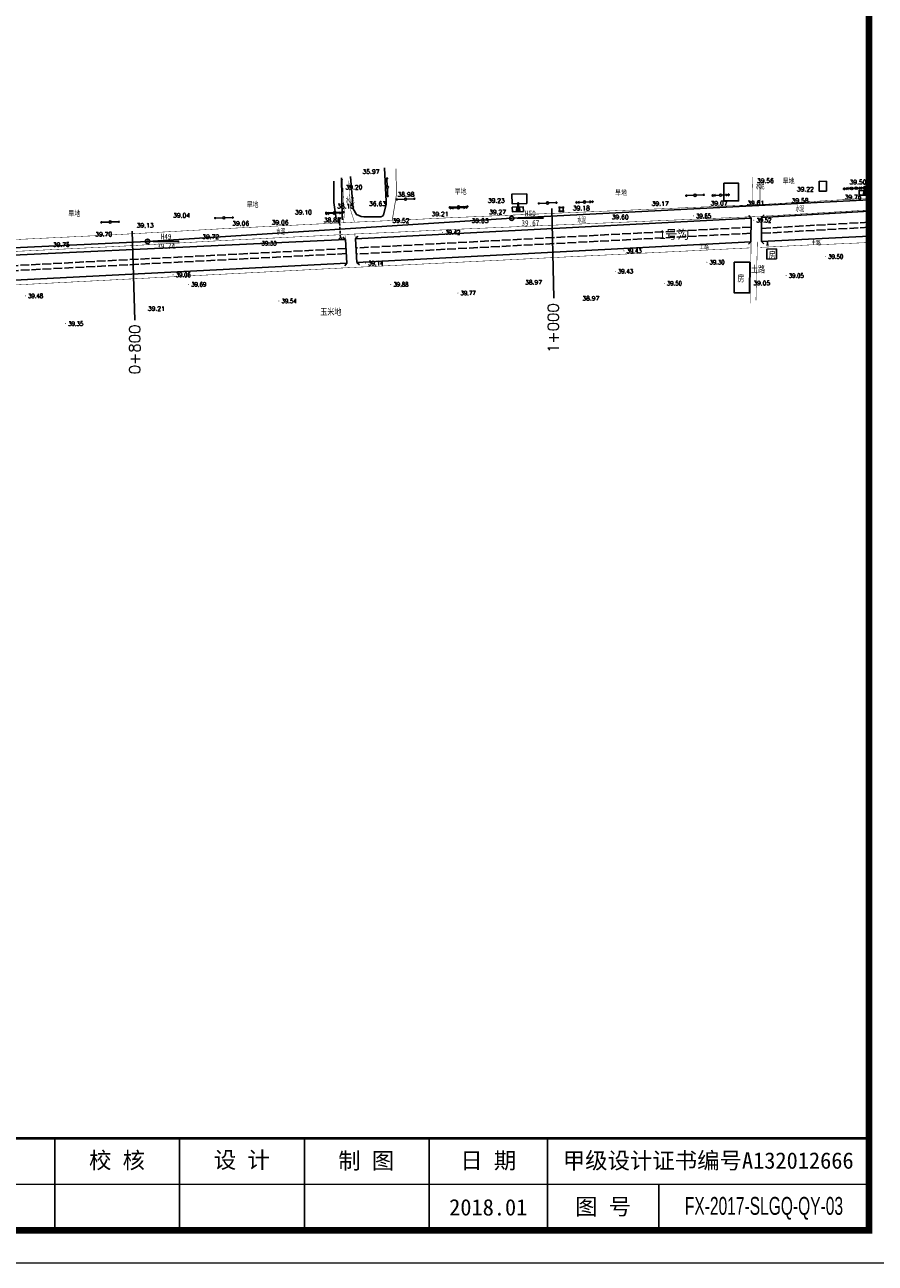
# Model space of a CAD drawing. Header units: millimetres. Extents: x -1851 to 142262423, y -629789 to 22327943.
# Tile 5 of 69: x 10815 to 11204, y 2719 to 3284. Entities that reach past the tile are written whole.
import ezdxf
from ezdxf.enums import TextEntityAlignment as Align

# ---------------------------------------------------------------- set-up
doc = ezdxf.new("R2010")
doc.units = ezdxf.units.MM
for name, pattern in [('4332', [5, 4, -1]), ('X3', [5, 4, -1]), ('X31', [1.8, 1.2, -0.6])]:
    doc.linetypes.add(name, pattern=pattern)
doc.layers.add('ASSIST', color=7, linetype='Continuous', plot=False)
for name, color, linetype in [('DLDW', 7, 'Continuous'), ('DLSS', 7, 'Continuous'), ('DMTZ', 7, 'Continuous'), ('duanmianxian', 7, 'Continuous'), ('GCD', 7, 'Continuous'), ('JMD', 7, 'Continuous'), ('KZD', 7, 'Continuous'), ('smzj', 7, 'Continuous'), ('SXSS', 7, 'Continuous'), ('导线', 7, 'Continuous'), ('断面', 7, 'Continuous'), ('断面线', 7, 'Continuous')]:
    doc.layers.add(name, color=color, linetype=linetype)
doc.layers.add('文字', color=7, linetype='Continuous', lineweight=15)
doc.styles.add('-仿宋_GB2312', font='FangSong_GB2312.ttf')
doc.styles.add('HZ', font='rs.shx', dxfattribs={"bigfont": 'hztxt.shx'})
doc.styles.get("Standard").update_dxf_attribs({"font": 'txt', "bigfont": 'gbcbig.shx'})
doc.styles.add('仿宋', font='FangSong_GB2312.ttf')
doc.styles.add('宋体', font='txt', dxfattribs={"height": 3.5})
doc.styles.add('正等线体', font='simhei.ttf')
doc.linetypes.add('10421', pattern='A,2,[150,AAA.SHX,S=1,R=0,X=0,Y=1],1e-11', length=2)
doc.linetypes.add('10422', pattern='A,0.75,[150,AAA.SHX,S=0.5,R=0,X=0,Y=0.5],1.5,[177,AAA.SHX,S=1,R=0,X=0,Y=0.4],0.75', length=3)
doc.linetypes.add('833a', pattern='A,2,[150,AAA.SHX,S=0.8,R=0,X=0,Y=0],2,[150,AAA.SHX,S=2,R=0,X=0,Y=0],1e-11', length=4)

# ---------------------------------------------------------------- blocks, each defined once
blk = doc.blocks.new('*U25')
at = {"linetype": 'Continuous'}
for points in [[(3.75, 0), (3.77, -0.1), (3.77, 0.1)], [(3.77, 0.1), (3.82, -0.18), (3.82, 0.18)], [(3.82, -0.18), (3.77, 0.1), (3.77, -0.1)], [(3.82, 0.18), (3.9, -0.23), (3.9, 0.23)], [(3.9, -0.23), (3.82, 0.18), (3.82, -0.18)], [(3.9, 0.23), (4, -0.25), (4, 0.25)], [(4, -0.25), (3.9, 0.23), (3.9, -0.23)], [(4, 0.25), (4.1, -0.23), (4.1, 0.23)], [(4.1, -0.23), (4, 0.25), (4, -0.25)], [(4.1, 0.23), (4.18, -0.18), (4.18, 0.18)], [(4.18, -0.18), (4.1, 0.23), (4.1, -0.23)], [(4.18, 0.18), (4.23, -0.1), (4.23, 0.1)], [(4.23, -0.1), (4.18, 0.18), (4.18, -0.18)], [(4.25, 0), (4.23, 0.1), (4.23, -0.1)]]:
    blk.add_solid(points, dxfattribs=at)
blk = doc.blocks.new('*U24')
at = {"linetype": 'Continuous'}
for points in [[(3.75, 0), (3.77, -0.1), (3.77, 0.1)], [(3.77, 0.1), (3.82, -0.18), (3.82, 0.18)], [(3.82, -0.18), (3.77, 0.1), (3.77, -0.1)], [(3.82, 0.18), (3.9, -0.23), (3.9, 0.23)], [(3.9, -0.23), (3.82, 0.18), (3.82, -0.18)], [(3.9, 0.23), (4, -0.25), (4, 0.25)], [(4, -0.25), (3.9, 0.23), (3.9, -0.23)], [(4, 0.25), (4.1, -0.23), (4.1, 0.23)], [(4.1, -0.23), (4, 0.25), (4, -0.25)], [(4.1, 0.23), (4.18, -0.18), (4.18, 0.18)], [(4.18, -0.18), (4.1, 0.23), (4.1, -0.23)], [(4.18, 0.18), (4.23, -0.1), (4.23, 0.1)], [(4.23, -0.1), (4.18, 0.18), (4.18, -0.18)], [(4.25, 0), (4.23, 0.1), (4.23, -0.1)]]:
    blk.add_solid(points, dxfattribs=at)
blk = doc.blocks.new('*U20')
at = {"linetype": 'Continuous'}
for points in [[(0, 2.5), (0.1, 3.6), (-0.1, 3.6)], [(0, 2.5), (-0.1, 3.6), (-0.1, 1.4)], [(0, 2.5), (-0.1, 1.4), (0.1, 1.4)], [(0, 2.5), (0.1, 1.4), (0.1, 3.6)]]:
    blk.add_solid(points, dxfattribs=at)
blk = doc.blocks.new('*U21')
at = {"linetype": 'Continuous'}
for points in [[(-0.1, -0.1), (-0.6, 0.6), (-0.8, -0.8)], [(-0.1, -0.1), (0.6, 0.6), (-0.6, 0.6)], [(-0.1, -0.1), (0.8, -0.8), (0.6, 0.6)], [(-0.1, -0.1), (-0.8, -0.8), (0.8, -0.8)]]:
    blk.add_solid(points, dxfattribs=at)
blk = doc.blocks.new('gc017')
for p, q in [((-0.6, 0.6), (-0.8, -0.8)), ((-0.6, 0.6), (0.6, 0.6)), ((0.6, 0.6), (0.8, -0.8)), ((-0.8, -0.8), (0.8, -0.8))]:
    blk.add_line(p, q)
for points in [[(0.6, 0.6), (-0.6, 0.6), (-0.8, -0.8), (0.8, -0.8)], [(-0.1, 0.6), (0.1, 0.6), (0.1, 2.8), (-0.1, 2.8)]]:
    blk.add_lwpolyline(points, close=True)
at = {"const_width": 0.2}
blk.add_lwpolyline([(-0.6, 0.6), (-0.6, 0.6), (-0.6, 0.6)], dxfattribs=at)
blk.add_point((0, 0))
at = {"linetype": 'Continuous'}
for name, p in [('*U21', (0, 0)), ('*U20', (0, -0.8))]:
    blk.add_blockref(name, p, dxfattribs=at)
blk = doc.blocks.new('gc146')
at = {"color": 8}
for p, q in [((-1.3, 0.8), (1.3, 0.8)), ((-0.8, -1.3), (-0.8, 1.3)), ((0.8, -1.3), (0.8, 1.3)), ((-1.3, -0.8), (1.3, -0.8))]:
    blk.add_line(p, q, dxfattribs=at)
blk = doc.blocks.new('gc257')
at = {"linetype": 'Continuous'}
h = blk.add_hatch(color=256, dxfattribs=at)
edge = h.paths.add_edge_path()
edge.add_arc((0, 0), 0.15, 0, 360)
for radius in [1, 0.15]:
    blk.add_circle((0, 0), radius)
blk.add_point((0, 0))
blk = doc.blocks.new('GC200')
at = {"color": 8, "const_width": 0.2}
blk.add_lwpolyline([(-0.1, 0, 1), (0.1, 0, 1)], format="xyb", close=True, dxfattribs=at)
blk = doc.blocks.new('tk')
for p, q in [((7129.6, 861.23), (7129.6, 847.23)), ((7148.6, 861.23), (7148.6, 847.23)), ((7167.6, 861.23), (7167.6, 847.23)), ((7186.6, 861.23), (7186.6, 847.23)), ((7204.6, 861.23), (7204.6, 847.23)), ((7221.6, 854.23), (7221.6, 847.23))]:
    blk.add_line(p, q)
at = {"lineweight": 0}
for p, q in [((7253.6, 854.23), (7046.6, 854.23)), ((7258.6, 842.23), (6838.6, 842.23))]:
    blk.add_line(p, q, dxfattribs=at)
at = {"lineweight": 0, "const_width": 1}
blk.add_lwpolyline([(6863.6, 1134.23), (7253.6, 1134.23), (7253.6, 847.23), (6863.6, 847.23)], close=True, dxfattribs=at)
at = {"lineweight": 0, "const_width": 0.4}
blk.add_lwpolyline([(7253.6, 861.23), (6863.6, 861.23)], dxfattribs=at)
at = {"style": '仿宋'}
blk.add_text('2018.01', height=2.5, dxfattribs=at).set_placement((7195.6, 850.73), align=Align.MIDDLE)
at = {"char_height": 2.5, "attachment_point": 5, "style": '宋体'}
for s, insert in [('校 核', (7139.06, 857.77)), ('设 计', (7158.07, 857.82)), ('制 图', (7177.01, 857.71)), ('日 期', (7195.6, 857.73)), ('甲级设计证书编号A132012666', (7229.1, 857.73)), ('图 号', (7213.1, 850.73))]:
    blk.add_mtext(s, dxfattribs=dict(at, insert=insert))

msp = doc.modelspace()

# ---------------------------------------------------------------- linework, layer by layer
at = {"color": 7, "linetype": 'Continuous'}
for p, q in [((11192.74, 3209.66, 40.26), (11189.25, 3209.51, 40.26)), ((11194.52, 3209.8, 40.38), (11191.03, 3209.65, 40.38)), ((11193.74, 3209.71, 40.26), (11197.24, 3209.86, 40.26)), ((11195.52, 3209.85, 40.38), (11199.02, 3210, 40.38)), ((11070.54, 3203.47, 42.72), (11067.04, 3203.31, 42.72)), ((11071.54, 3203.51, 42.72), (11075.04, 3203.66, 42.72)), ((11132.75, 3206.61, 42.41), (11129.25, 3206.46, 42.41)), ((11133.75, 3206.66, 42.41), (11137.24, 3206.81, 42.41)), ((10956.23, 3198.37, 0.74), (10952.74, 3198.18, 0.74)), ((10957.23, 3198.42, 0.74), (10960.73, 3198.57, 0.74)), ((11012.95, 3200.87, 0.74), (11009.45, 3200.72, 0.74)), ((11013.95, 3200.92, 0.74), (11017.45, 3201.07, 0.74))]:
    msp.add_line(p, q, dxfattribs=at)
at = {"color": 7}
for p, q in [((11154.59, 3185.6, 38.34), (11154.59, 3183.6, 38.34)), ((11154.59, 3183.6, 38.34), (11154.29, 3184.12, 38.34)), ((11154.59, 3183.6, 38.34), (11154.89, 3184.12, 38.34))]:
    msp.add_line(p, q, dxfattribs=at)
at = {"color": 7, "linetype": 'Continuous', "flags": 128}
for points in [[(10980.8, 3214.02), (10980.93, 3210.77)], [(10981.1, 3206.52), (10980.97, 3209.77)], [(10985.53, 3204.66), (10988.78, 3204.81)], [(10993.03, 3205), (10989.78, 3204.85)], [(11050.42, 3202.89), (11053.67, 3203.03)], [(11057.91, 3203.22), (11054.67, 3203.08)], [(11117.82, 3206.43), (11121.06, 3206.58)], [(11125.31, 3206.77), (11122.06, 3206.62)], [(10953.25, 3198.62), (10956.5, 3198.71)], [(10960.74, 3198.89), (10957.5, 3198.75)], [(11009.75, 3201.09), (11012.99, 3201.24)], [(11017.24, 3201.43), (11013.99, 3201.28)], [(10850.59, 3194.25), (10853.84, 3194.35)], [(10858.09, 3194.47), (10854.84, 3194.38)], [(10902.55, 3196.18), (10905.79, 3196.27)], [(10910.04, 3196.4), (10906.79, 3196.3)]]:
    msp.add_lwpolyline(points, dxfattribs=at)
for points, elevation in [([(11189.92, 3209.94), (11189.25, 3209.51), (11189.96, 3209.14)], 40.26), ([(11190.92, 3209.98), (11190.25, 3209.55), (11190.96, 3209.19)], 40.26), ([(11191.7, 3210.08), (11191.03, 3209.65), (11191.74, 3209.28)], 40.38), ([(11192.7, 3210.12), (11192.03, 3209.69), (11192.74, 3209.32)], 40.38), ([(11195.57, 3209.39), (11196.24, 3209.82), (11195.53, 3210.19)], 40.26), ([(11196.56, 3209.43), (11197.24, 3209.86), (11196.53, 3210.23)], 40.26), ([(11197.35, 3209.53), (11198.02, 3209.96), (11197.31, 3210.33)], 40.38), ([(11198.34, 3209.57), (11199.02, 3210), (11198.31, 3210.37)], 40.38), ([(11067.72, 3203.74), (11067.04, 3203.31), (11067.75, 3202.94)], 42.72), ([(11068.72, 3203.79), (11068.04, 3203.36), (11068.75, 3202.99)], 42.72), ([(11073.36, 3203.19), (11074.04, 3203.62), (11073.33, 3203.99)], 42.72), ([(11074.36, 3203.23), (11075.04, 3203.66), (11074.33, 3204.03)], 42.72), ([(11129.93, 3206.89), (11129.25, 3206.46), (11129.96, 3206.09)], 42.41), ([(11130.93, 3206.93), (11130.25, 3206.5), (11130.96, 3206.14)], 42.41), ([(11135.57, 3206.34), (11136.25, 3206.77), (11135.54, 3207.14)], 42.41), ([(11136.57, 3206.38), (11137.24, 3206.81), (11136.54, 3207.18)], 42.41), ([(10953.41, 3198.62), (10952.74, 3198.18), (10953.45, 3197.82)], 0.74), ([(10954.41, 3198.67), (10953.74, 3198.24), (10954.45, 3197.87)], 0.74), ([(10959.06, 3198.1), (10959.73, 3198.53), (10959.02, 3198.9)], 0.74), ([(10960.06, 3198.14), (10960.73, 3198.57), (10960.02, 3198.94)], 0.74), ([(11010.13, 3201.15), (11009.45, 3200.72), (11010.16, 3200.35)], 0.74), ([(11011.13, 3201.19), (11010.45, 3200.76), (11011.16, 3200.39)], 0.74), ([(11015.77, 3200.6), (11016.45, 3201.03), (11015.74, 3201.39)], 0.74), ([(11016.77, 3200.64), (11017.45, 3201.07), (11016.74, 3201.44)], 0.74)]:
    msp.add_lwpolyline(points, dxfattribs=dict(at, elevation=elevation))
at = {"color": 7, "linetype": 'Continuous'}
for centre, radius in [((10980.79, 3214.27, 41.16), 0.25), ((10980.95, 3210.27, 41.16), 0.5), ((11193.24, 3209.69, 40.26), 0.5), ((11195.02, 3209.83, 40.38), 0.5), ((10981.11, 3206.27, 41.33), 0.25), ((10985.28, 3204.65, 40.77), 0.25), ((10989.28, 3204.83, 40.77), 0.5), ((10993.28, 3205.01, 40.77), 0.25), ((11050.17, 3202.88, 42.11), 0.25), ((11054.17, 3203.05, 42.11), 0.5), ((11058.16, 3203.23, 42.11), 0.25), ((11071.04, 3203.49, 42.72), 0.5), ((11117.57, 3206.42, 42.1), 0.25), ((11121.56, 3206.6, 42.1), 0.5), ((11125.56, 3206.78, 42.1), 0.25), ((11133.25, 3206.64, 42.41), 0.5), ((10906.29, 3196.29, 39.81), 0.5), ((10910.29, 3196.4, 39.99), 0.25), ((10953, 3198.61, 39.68), 0.25), ((10956.73, 3198.4, 0.74), 0.5), ((10956.73, 3198.4, 0.74), 0.5), ((10957, 3198.73, 39.68), 0.5), ((10957, 3198.73, 0.74), 0.5), ((10960.99, 3198.91, 0.74), 0.25), ((11009.5, 3201.08, 0.74), 0.25), ((11013.45, 3200.89, 0.74), 0.5), ((11013.49, 3201.26, 0.74), 0.5), ((11017.49, 3201.44, 0.74), 0.25), ((10850.34, 3194.24, 39.87), 0.25), ((10854.34, 3194.36, 39.87), 0.5), ((10858.34, 3194.48, 40.04), 0.25), ((10902.3, 3196.17, 39.81), 0.25)]:
    msp.add_circle(centre, radius, dxfattribs=at)
at = {"layer": 'ASSIST', "color": 7, "linetype": 'Continuous'}
for p, q in [((11151.96, 3196.46), (11151.88, 3185.52)), ((11147.11, 3185.34), (11147.18, 3196.18)), ((10962.53, 3175.58), (10961.85, 3186.42)), ((10966.35, 3186.71), (10967.03, 3175.86))]:
    msp.add_line(p, q, dxfattribs=at)
at = {"layer": 'DLDW', "color": 7, "linetype": 'Continuous', "flags": 128}
for points, elevation in [([(11201.48, 3206.62), (11196.51, 3206.62), (11196.51, 3208.79), (11201.48, 3208.79)], 40.47), ([(11043.13, 3199.21), (11038.09, 3199.07), (11038.03, 3201.13), (11043.07, 3201.27)], 40.48)]:
    msp.add_lwpolyline(points, close=True, dxfattribs=dict(at, elevation=elevation))
at = {"layer": 'DLSS', "color": 7, "linetype": 'Continuous'}
for p, q in [((11147.18, 3196.18), (11146.06, 3197.32)), ((11151.96, 3196.46), (11151.88, 3185.52)), ((11151.96, 3196.46), (11153.1, 3197.58)), ((11147.11, 3185.34), (11147.18, 3196.18)), ((10961.85, 3186.42), (10960.65, 3187.48)), ((10962.53, 3175.58), (10961.85, 3186.42)), ((10966.35, 3186.71), (10967.41, 3187.91)), ((10966.35, 3186.71), (10967.03, 3175.86)), ((11147.11, 3185.34), (11145.97, 3184.21)), ((11151.88, 3185.52), (11153, 3184.38)), ((10962.53, 3175.58), (10961.48, 3174.38)), ((10967.03, 3175.86), (10968.23, 3174.81))]:
    msp.add_line(p, q, dxfattribs=at)
at = {"layer": 'DLSS', "color": 7, "linetype": 'X3', "flags": 128}
for points, const_width, elevation in [([(10961.01, 3194.03), (10961.25, 3198.09), (10961.18, 3200.11), (10960.73, 3208.16), (10960.57, 3214.04)], 0.2, 40.31), ([(10983.18, 3195.06), (10985.13, 3206.83), (10984.88, 3218.75)], 0.3, 0.61), ([(11147.71, 3202.24), (11147.86, 3203.12), (11147.81, 3207.91), (11147.61, 3215.01)], 0.2, 40.44), ([(10082.32, 3160.67), (10177.95, 3163.57), (10248.96, 3165.65), (10429.67, 3171.62), (10513.1, 3174.48), (10646.35, 3178.66), (10676.51, 3179.85), (10856.29, 3188.55), (10906.68, 3191.37), (10965.97, 3194.3), (10983.18, 3195.06), (11010.07, 3196.35), (11151.23, 3202.35), (11201.06, 3205.27)], 0.2, 0.61), ([(10966.08, 3188.86), (10966.32, 3186.99)], 0.2, 39.63)]:
    msp.add_lwpolyline(points, dxfattribs=dict(at, const_width=const_width, elevation=elevation))
at = {"layer": 'DLSS', "color": 7, "linetype": 'Continuous', "const_width": 0.2, "flags": 128}
for points, elevation in [([(11151.23, 3202.35), (11151.23, 3207.8), (11151.2, 3214.24)], 0.61), ([(10963.37, 3213.21), (10964.13, 3200.08), (10964.66, 3198.37), (10965.97, 3194.3)], 39.82), ([(10086.03, 3155.4), (10178.11, 3158.17), (10249.13, 3160.25), (10429.86, 3166.23), (10513.28, 3169.08), (10646.54, 3173.26), (10676.75, 3174.45), (10856.58, 3183.16), (10906.97, 3185.98), (10966.23, 3188.9), (10983.43, 3189.66), (11010.31, 3190.96), (11151.5, 3196.95), (11201.06, 3199.86)], 0.61), ([(10961.62, 3188.29), (10961.85, 3186.42)], 39.63)]:
    msp.add_lwpolyline(points, dxfattribs=dict(at, elevation=elevation))
at = {"layer": 'DLSS', "color": 7, "linetype": 'X3', "const_width": 0.2, "flags": 128}
for points in [[(11147.11, 3185.34), (11147.03, 3157.23)], [(10676.38, 3158.83), (10691.91, 3159.46), (10962.7, 3173.49), (11146.56, 3182.55)], [(11151.37, 3182.79), (11175.18, 3183.97), (11177.5, 3183.97), (11201.06, 3185.01)]]:
    msp.add_lwpolyline(points, dxfattribs=at)
at = {"layer": 'DLSS', "color": 7, "linetype": 'Continuous', "const_width": 0.2, "flags": 128}
msp.add_lwpolyline([(11150.04, 3185.33), (11149.39, 3158.54)], dxfattribs=at)
at = {"layer": 'DMTZ', "color": 7, "linetype": '10421', "flags": 128}
for points, elevation in [([(10964.16, 3215.16), (10965.29, 3200.33), (10966.82, 3197.83), (10968.99, 3196.93), (10970.26, 3196.77), (10978.03, 3196.7), (10978.73, 3197.04), (10979.27, 3197.69), (10980.37, 3202.3), (10980.4, 3203.68), (10979.71, 3219.19)], 39.73), ([(10960.42, 3195.44), (10960.4, 3196.42), (10959.97, 3214.51)], 40.29), ([(10956.5, 3212.97), (10956.59, 3203.31), (10957.59, 3195.79)], 0.74)]:
    msp.add_lwpolyline(points, dxfattribs=dict(at, elevation=elevation))
at = {"layer": 'DMTZ', "color": 7, "linetype": '10422', "elevation": 0.74, "flags": 128}
msp.add_lwpolyline([(10957.59, 3195.79, 0, 0, 0), (10960.42, 3195.44, 0.00000204, 0.00000204, 0)], format="xyseb", dxfattribs=at)
at = {"layer": 'DMTZ', "color": 7, "linetype": '4332'}
for points in [[(11147.15, 3192.01), (10967.08, 3182.54)], [(11201.06, 3191.97), (11151.9, 3189.2)], [(11201.06, 3194.29), (11151.92, 3191.47)], [(11147.13, 3189.25), (10967.06, 3179.78)], [(10962.12, 3182.25), (10690.89, 3168.35), (10676.74, 3168.35)], [(10962.26, 3179.95), (10691.04, 3166.06), (10676.89, 3166.06)]]:
    msp.add_lwpolyline(points, dxfattribs=at)
at = {"layer": 'JMD', "color": 7, "linetype": 'Continuous', "flags": 128}
for points, elevation in [([(11134.67, 3212.05), (11134.67, 3204), (11141.44, 3204), (11141.44, 3212.05)], 40.82), ([(11181.55, 3208.43), (11178.19, 3208.51), (11178.29, 3212.98), (11181.64, 3212.91)], 41.81), ([(11044.7, 3202.81), (11037.95, 3202.71), (11037.89, 3207.12), (11044.64, 3207.21)], 40.23)]:
    msp.add_lwpolyline(points, close=True, dxfattribs=dict(at, elevation=elevation))
for points in [[(11158.73, 3182.15), (11154.41, 3181.97), (11154.42, 3177.43), (11158.73, 3177.61)], [(11139.44, 3176.03), (11146.54, 3175.97), (11146.49, 3161.98), (11139.4, 3162.03)]]:
    msp.add_lwpolyline(points, close=True, dxfattribs=at)
at = {"layer": 'KZD', "color": 7, "linetype": 'Continuous'}
for p, q in [((11040.31, 3196.1, 40.41), (11052.31, 3196.1, 40.41)), ((10873.9, 3185.52, 40.47), (10885.9, 3185.52, 40.47))]:
    msp.add_line(p, q, dxfattribs=at)
at = {"layer": 'SXSS', "color": 7, "linetype": 'Continuous'}
for p, q in [((10959.04, 3195.7, 0.74), (10958.3, 3196.37, 0.74)), ((10959.04, 3195.7, 0.74), (10959.71, 3196.44, 0.74)), ((10959.51, 3187.33, 0.74), (10958.84, 3186.58, 0.74)), ((10959.51, 3187.33, 0.74), (10960.26, 3186.66, 0.74))]:
    msp.add_line(p, q, dxfattribs=at)
at = {"layer": 'SXSS', "color": 7, "linetype": '833a', "flags": 128}
for points in [[(11151.96, 3196.46), (11201.06, 3199.28)], [(10966.35, 3186.71), (11147.18, 3196.18)], [(10677.24, 3173.06), (10961.85, 3186.42)], [(11147.11, 3185.34), (10967.03, 3175.86)], [(11201.06, 3187.94), (11151.88, 3185.52)]]:
    msp.add_lwpolyline(points, dxfattribs=at)
at = {"layer": 'SXSS', "color": 7, "linetype": 'X31', "elevation": 0.74, "flags": 128}
msp.add_lwpolyline([(10959.04, 3195.7), (10959.51, 3187.33)], dxfattribs=at)
at = {"layer": '导线', "color": 7, "linetype": 'Continuous', "flags": 128}
msp.add_lwpolyline([(10057.05, 3157.7), (10271.17, 3162.97), (10412.06, 3167.69), (10674.65, 3176.11), (10871.4, 3185.52), (11037.81, 3196.1), (11201.06, 3204.54)], dxfattribs=at)
at = {"layer": '断面线', "color": 7, "linetype": 'Continuous'}
for p, q in [((11056.09, 3200.58), (11057.1, 3159.57)), ((10864.37, 3190.17), (10865.55, 3149.5))]:
    msp.add_line(p, q, dxfattribs=at)
at = {"layer": '断面线', "color": 7, "linetype": '833a', "flags": 128}
msp.add_lwpolyline([(10962.53, 3175.58), (10691.31, 3161.68), (10677.16, 3161.68)], dxfattribs=at)

# ---------------------------------------------------------------- block references
at = {"color": 7, "linetype": 'Continuous'}
for name, p, rotation in [('*U25', (10980.95, 3210.27, 41.16), 92.28036894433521), ('*U25', (10980.95, 3210.27, 41.33), 272.2803689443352), ('*U24', (10989.28, 3204.83, 40.77), 182.5665523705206), ('*U24', (10989.28, 3204.83, 40.77), 2.566552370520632), ('*U24', (11054.17, 3203.05, 42.11), 182.5665523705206), ('*U24', (11054.17, 3203.05, 42.11), 2.566552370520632), ('*U24', (11121.56, 3206.6, 42.1), 182.5665523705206), ('*U24', (11121.56, 3206.6, 42.1), 2.566552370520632), ('*U25', (10906.29, 3196.29, 39.99), 1.681892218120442), ('*U25', (10957, 3198.73, 39.68), 181.6818922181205), ('*U24', (10957, 3198.73, 0.74), 2.566552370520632), ('*U24', (11013.49, 3201.26, 0.74), 182.5665523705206), ('*U24', (11013.49, 3201.26, 0.74), 2.566552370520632), ('*U25', (10854.34, 3194.36, 39.87), 181.6818922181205), ('*U25', (10854.34, 3194.36, 40.04), 1.681892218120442), ('*U25', (10906.29, 3196.29, 39.81), 181.6818922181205)]:
    msp.add_blockref(name, p, dxfattribs=dict(at, rotation=rotation))
at = {"layer": 'DLDW', "color": 7, "linetype": 'Continuous'}
for p in [(11199.25, 3207.9, 0.74), (11040.75, 3200.34, 0.74)]:
    msp.add_blockref('gc017', p, dxfattribs=at)
at = {"layer": 'GCD', "color": 7, "linetype": 'Continuous'}
ref = msp.add_blockref('GC200', (11120.82, 3197.18), dxfattribs=at)
ref.add_attrib('height', '39.65', dxfattribs={"linetype": 'Continuous', "height": 2, "style": 'HZ', "width": 0.8}).set_placement((11122.02, 3197.18), align=Align.MIDDLE_LEFT)
ref = msp.add_blockref('GC200', (11148.38, 3195.18, 39.52), dxfattribs=at)
ref.add_attrib('height', '39.52', dxfattribs={"linetype": 'Continuous', "height": 2, "style": 'HZ', "width": 0.8}).set_placement((11149.58, 3195.18, 39.52), align=Align.MIDDLE_LEFT)
ref = msp.add_blockref('GC200', (10922.32, 3184.66), dxfattribs=at)
ref.add_attrib('height', '39.33', dxfattribs={"linetype": 'Continuous', "height": 2, "style": 'HZ', "width": 0.8}).set_placement((10923.52, 3184.66), align=Align.MIDDLE_LEFT)
ref = msp.add_blockref('GC200', (11006.19, 3189.68), dxfattribs=at)
ref.add_attrib('height', '39.42', dxfattribs={"linetype": 'Continuous', "height": 2, "style": 'HZ', "width": 0.8}).set_placement((11007.39, 3189.68), align=Align.MIDDLE_LEFT)
ref = msp.add_blockref('GC200', (11089.05, 3181.21), dxfattribs=at)
ref.add_attrib('height', '39.43', dxfattribs={"linetype": 'Continuous', "height": 2, "style": 'HZ', "width": 0.8}).set_placement((11090.25, 3181.21), align=Align.MIDDLE_LEFT)
ref = msp.add_blockref('GC200', (11181.23, 3178.58, 39.5), dxfattribs=at)
ref.add_attrib('height', '39.50', dxfattribs={"linetype": 'Continuous', "height": 2, "style": 'HZ', "width": 0.8}).set_placement((11182.43, 3178.58, 39.5), align=Align.MIDDLE_LEFT)
ref = msp.add_blockref('GC200', (10971.06, 3175.58, 39.14), dxfattribs=at)
ref.add_attrib('height', '39.14', dxfattribs={"linetype": 'Continuous', "height": 2, "style": 'HZ', "width": 0.8}).set_placement((10972.26, 3175.58, 39.14), align=Align.MIDDLE_LEFT)
ref = msp.add_blockref('GC200', (11126.96, 3176.02), dxfattribs=at)
ref.add_attrib('height', '39.30', dxfattribs={"linetype": 'Continuous', "height": 2, "style": 'HZ', "width": 0.8}).set_placement((11128.16, 3176.02), align=Align.MIDDLE_LEFT)
ref = msp.add_blockref('GC200', (10883.07, 3170.25), dxfattribs=at)
ref.add_attrib('height', '39.06', dxfattribs={"linetype": 'Continuous', "height": 2, "style": 'HZ', "width": 0.8}).set_placement((10884.27, 3170.25), align=Align.MIDDLE_LEFT)
ref = msp.add_blockref('GC200', (11085.15, 3171.86, 39.43), dxfattribs=at)
ref.add_attrib('height', '39.43', dxfattribs={"linetype": 'Continuous', "height": 2, "style": 'HZ', "width": 0.8}).set_placement((11086.35, 3171.86, 39.43), align=Align.MIDDLE_LEFT)
ref = msp.add_blockref('GC200', (11163.18, 3169.87, 39.05), dxfattribs=at)
ref.add_attrib('height', '39.05', dxfattribs={"linetype": 'Continuous', "height": 2, "style": 'HZ', "width": 0.8}).set_placement((11164.38, 3169.87, 39.05), align=Align.MIDDLE_LEFT)
ref = msp.add_blockref('GC200', (10890.17, 3165.85, 39.69), dxfattribs=at)
ref.add_attrib('height', '39.69', dxfattribs={"linetype": 'Continuous', "height": 2, "style": 'HZ', "width": 0.8}).set_placement((10891.37, 3165.85, 39.69), align=Align.MIDDLE_LEFT)
ref = msp.add_blockref('GC200', (10982.56, 3165.85, 39.88), dxfattribs=at)
ref.add_attrib('height', '39.88', dxfattribs={"linetype": 'Continuous', "height": 2, "style": 'HZ', "width": 0.8}).set_placement((10983.76, 3165.85, 39.88), align=Align.MIDDLE_LEFT)
ref = msp.add_blockref('GC200', (11013.2, 3161.92, 39.77), dxfattribs=at)
ref.add_attrib('height', '39.77', dxfattribs={"linetype": 'Continuous', "height": 2, "style": 'HZ', "width": 0.8}).set_placement((11014.4, 3161.92, 39.77), align=Align.MIDDLE_LEFT)
ref = msp.add_blockref('GC200', (11107.49, 3166.36, 0.07), dxfattribs=at)
ref.add_attrib('height', '39.50', dxfattribs={"linetype": 'Continuous', "height": 2, "style": 'HZ', "width": 0.8}).set_placement((11108.69, 3166.36, 0.07), align=Align.MIDDLE_LEFT)
ref = msp.add_blockref('GC200', (10815.59, 3160.64, 39.48), dxfattribs=at)
ref.add_attrib('height', '39.48', dxfattribs={"linetype": 'Continuous', "height": 2, "style": 'HZ', "width": 0.8}).set_placement((10816.79, 3160.64, 39.48), align=Align.MIDDLE_LEFT)
ref = msp.add_blockref('GC200', (10931.41, 3158.3, 39.54), dxfattribs=at)
ref.add_attrib('height', '39.54', dxfattribs={"linetype": 'Continuous', "height": 2, "style": 'HZ', "width": 0.8}).set_placement((10932.61, 3158.3, 39.54), align=Align.MIDDLE_LEFT)
ref = msp.add_blockref('GC200', (10833.94, 3147.92, 39.35), dxfattribs=at)
ref.add_attrib('height', '39.35', dxfattribs={"linetype": 'Continuous', "height": 2, "style": 'HZ', "width": 0.8}).set_placement((10835.14, 3147.92, 39.35), align=Align.MIDDLE_LEFT)
at = {"layer": 'KZD', "color": 7, "linetype": 'Continuous'}
for p in [(11037.81, 3196.1, 40.41), (10871.4, 3185.52, 40.47)]:
    msp.add_blockref('gc257', p, dxfattribs=at)
at = {"layer": 'SXSS', "color": 7, "linetype": 'Continuous'}
msp.add_blockref('gc146', (11060.49, 3200.18, 40.35), dxfattribs=at)
at = {"layer": '断面', "xscale": 3, "yscale": 3, "zscale": 3}
msp.add_blockref('tk', (-10559.73, 192.04), dxfattribs=at)

# ---------------------------------------------------------------- texts
at = {"color": 7, "linetype": 'Continuous', "insert": (11105.29, 3190.67), "char_height": 4, "width": 17.479, "attachment_point": 1}
msp.add_mtext('{\\fSimHei|b0|i0|c134|p2;1号沟}', dxfattribs=at)
at = {"layer": 'DLSS', "color": 7, "linetype": 'Continuous', "width": 0.8}
for p in [(11151.27, 3210.91, 0.74), (10963.95, 3204.42, 0.74), (11169.48, 3200.58, 0.74), (11069.81, 3195.44, 0.74), (10932.25, 3190.16, 0.74)]:
    msp.add_text('水泥', height=2.5, dxfattribs=at).set_placement(p, align=Align.MIDDLE)
at = {"layer": 'duanmianxian', "color": 7}
for s, p in [('1+000', (11056.75, 3145.92)), ('0+800', (10865.55, 3136.17))]:
    msp.add_text(s, height=5, rotation=90, dxfattribs=at).set_placement(p, align=Align.MIDDLE)
at = {"layer": 'GCD', "color": 7, "linetype": 'Continuous'}
for s, p in [('35.97', (10973.51, 3217.43, 36.7)), ('39.56', (11153.68, 3213.25, 40.3)), ('39.50', (11195.98, 3212.59, 40.24)), ('39.20', (10965.69, 3210.25, 39.94)), ('38.98', (10989.49, 3206.96, 39.72)), ('39.22', (11171.95, 3209.35, 39.95)), ('38.15', (10961.88, 3201.62, 38.88)), ('36.63', (10976.47, 3202.73, 37.36)), ('39.23', (11030.73, 3204.19, 39.97)), ('39.17', (11105.62, 3202.78, 39.91)), ('39.07', (11132.55, 3202.92, 39.81)), ('39.61', (11149.24, 3203.1, 40.34)), ('39.58', (11169.54, 3204.19, 40.32)), ('39.76', (11193.76, 3205.75, 40.49)), ('39.04', (10886.94, 3197.38, 39.78)), ('39.10', (10942.61, 3198.81, 39.83)), ('38.86', (10955.8, 3195.28, 39.6)), ('39.21', (11005.04, 3198.03, 39.95)), ('39.27', (11031.32, 3198.92, 40.01)), ('39.18', (11069.59, 3200.7, 39.92)), ('39.60', (11087.36, 3196.64, 40.34)), ('39.13', (10870.32, 3192.83, 39.87)), ('39.06', (10913.98, 3193.74, 39.79)), ('39.06', (10931.98, 3194.21, 39.8)), ('39.52', (10987.16, 3195.01, 40.26)), ('39.63', (11023.32, 3194.95, 40.37)), ('39.75', (10832, 3184.06, 40.49)), ('39.70', (10851.37, 3188.76, 40.44)), ('39.72', (10900.28, 3187.66, 40.46)), ('38.97', (11047.75, 3166.81, 38.97)), ('39.05', (11152.01, 3166.47, 39.05)), ('38.97', (11073.94, 3159.51, 38.97)), ('39.21', (10875.4, 3154.82, 39.21))]:
    msp.add_text(s, height=2, dxfattribs=at).set_placement(p, align=Align.MIDDLE)
at = {"layer": 'JMD', "color": 7, "linetype": 'Continuous', "style": 'HZ', "width": 0.8}
for s, height, p in [('土路', 2, (11176.83, 3184.97)), ('土路', 2, (11125.73, 3183.17)), ('房', 3, (11156.83, 3179.41)), ('土路', 3, (11150.31, 3172.91)), ('房', 3, (11142.56, 3168.75)), ('玉米地', 3, (10955.16, 3153.46))]:
    msp.add_text(s, height=height, dxfattribs=at).set_placement(p, align=Align.MIDDLE)
at = {"layer": 'KZD', "color": 7, "linetype": 'Continuous', "style": '正等线体', "width": 0.8}
for s, p in [('H50', (11046.31, 3198.3, 40.41)), ('39.67', (11046.31, 3193.9, 40.41)), ('H49', (10879.9, 3187.72, 40.47)), ('39.74', (10879.9, 3183.32, 40.47))]:
    msp.add_text(s, height=2.5, dxfattribs=at).set_placement(p, align=Align.MIDDLE)
at = {"layer": 'smzj', "color": 7, "linetype": 'Continuous', "style": 'HZ', "width": 0.8}
for p in [(11164.36, 3213.24, 0.74), (11014.46, 3208.45, 0.74), (11087.74, 3207.89, 0.74), (10919.37, 3202.48, 0.74), (10837.98, 3198.38, 0.74)]:
    msp.add_text('旱地', height=2.5, dxfattribs=at).set_placement(p, align=Align.MIDDLE)
at = {"layer": '文字', "color": 7, "insert": (11116.89, 2749.02), "char_height": 8.1779, "width": 32.7495, "attachment_point": 1, "line_spacing_factor": 0.5, "style": '-仿宋_GB2312'}
msp.add_mtext('{\\Fhztxt_e,hztxt|c134;\\W0.65;FX-2017-SLGQ-QY-03}', dxfattribs=at)

doc.saveas('drawing.dxf')
